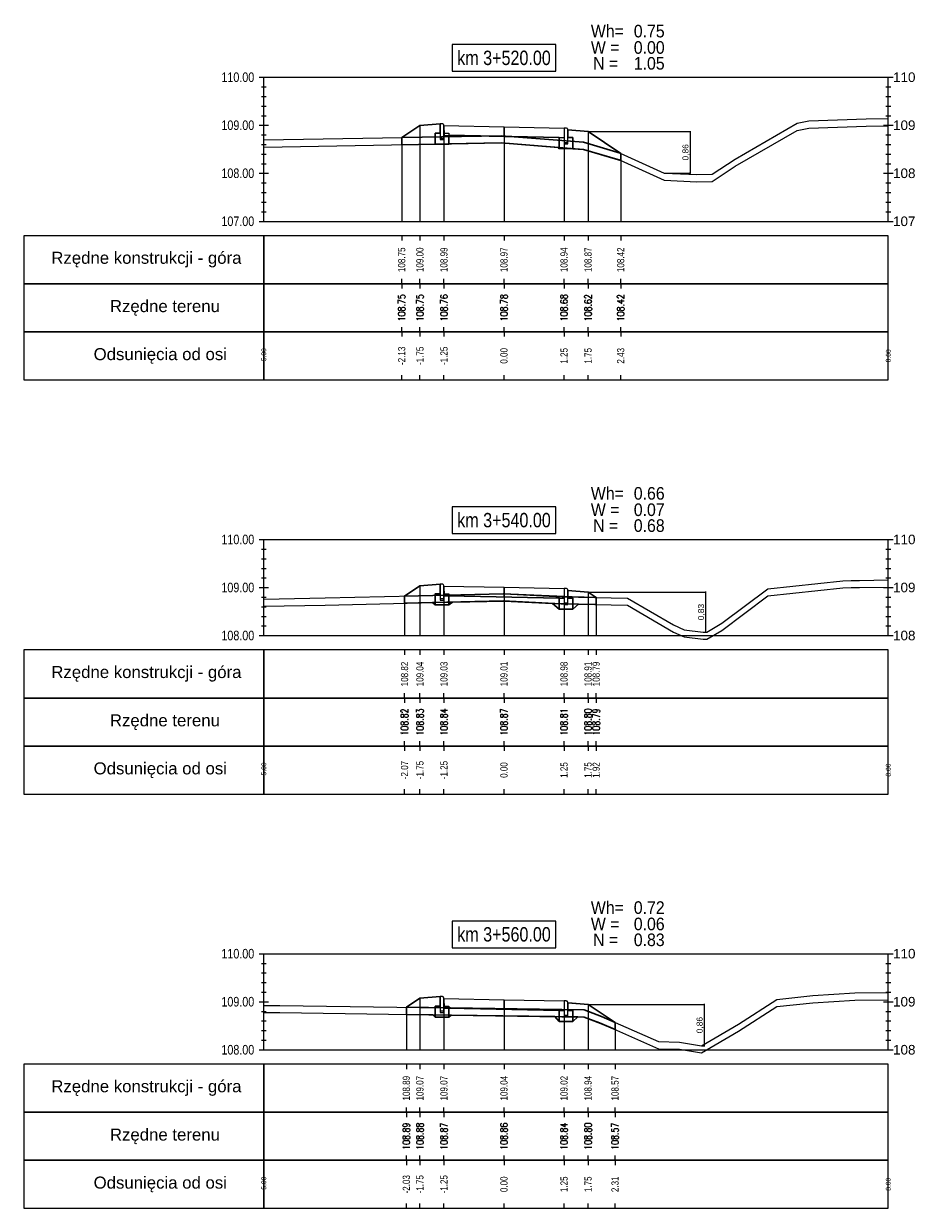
# Model space of a CAD drawing. Extents: x 7537626 to 7538805, y 5722894 to 5725486.
# Tile 94 of 105: x 7538682 to 7538700, y 5725386 to 5725411. Entities that reach past the tile are written whole.
import ezdxf

# ---------------------------------------------------------------- set-up
doc = ezdxf.new("R2010")
doc.units = 0
doc.header["$PDMODE"] = 35
doc.header["$PDSIZE"] = 0.3
for name, color, linetype in [('C-DROGI-PROFILE', 7, 'Continuous'), ('C-DROGI-PROFILE-ETYKIETY', 7, 'Continuous'), ('C-DROGI-PRZEKROJE-ETYKIETY', 7, 'Continuous'), ('C-POPRZECZKA-przekrój', 2, 'Continuous'), ('C-POPRZECZKA-widok', 1, 'Continuous')]:
    doc.layers.add(name, color=color, linetype=linetype)
for name, color, linetype, true_color in [('C-humus', 7, 'Continuous', 0x003df5), ('C-Teren', 7, 'Continuous', 0x008521), ('poprzeczki', 7, 'Continuous', 0x0000d6)]:
    doc.layers.add(name, color=color, linetype=linetype, true_color=true_color)
for name, color, linetype, lineweight, plot in [('D-1.pow. hum.', 7, 'Continuous', 30, False), ('D-2.wykop', 30, 'Continuous', 30, False), ('D-3.nasyp', 4, 'Continuous', 30, False)]:
    doc.layers.add(name, color=color, linetype=linetype, lineweight=lineweight, plot=plot)
doc.layers.add('D-roboty-ziemne-opis', color=2, linetype='Continuous', lineweight=30)
doc.styles.add('2mm08', font='arial.ttf', dxfattribs={"width": 0.8})
doc.styles.add('opis_50', font='arial.ttf', dxfattribs={"height": 0.125})
doc.styles.get("Standard").update_dxf_attribs({"font": 'arial.ttf'})
doc.dimstyles.new('OPIS_50', dxfattribs={"dimscale": 0.5, "dimtxt": 0.125, "dimasz": 0.25, "dimexe": 0.1, "dimexo": 0.15, "dimgap": 0.1, "dimtad": 1, "dimzin": 0, "dimtxsty": 'opis_50', "dimblk": 'ARCHTICK', "dimcen": 0.15, "dimdle": 0.1, "dimaunit": 2, "dimadec": 4, "dimazin": 0, "dimtfac": 1, "dimtmove": 0, "dimatfit": 3, "dimfxl": 1, "dimarcsym": 0})

# ---------------------------------------------------------------- blocks, each defined once
blk = doc.blocks.new('_ArchTick')
at = {"color": 0, "linetype": 'ByBlock', "const_width": 0.15}
blk.add_lwpolyline([(-0.5, -0.5), (0.5, 0.5)], dxfattribs=at)
blk = doc.blocks.new('*D171')
at = {"layer": 'Defpoints', "color": 0, "transparency": 16777216}
for p in [(7538693.675, 5725408.395), (7538695.261, 5725407.531), (7538695.799, 5725407.531)]:
    blk.add_point(p, dxfattribs=at)
at = {"layer": 'poprzeczki', "color": 0, "lineweight": -2, "transparency": 16777216}
for p, q in [((7538693.69, 5725408.395), (7538695.809, 5725408.395)), ((7538695.799, 5725408.405), (7538695.799, 5725407.521)), ((7538695.276, 5725407.531), (7538695.809, 5725407.531))]:
    blk.add_line(p, q, dxfattribs=at)
at = {"layer": 'poprzeczki', "color": 0, "lineweight": -2, "transparency": 16777216, "xscale": 0.025, "yscale": 0.025, "zscale": 0.025}
for p, rotation in [((7538695.799, 5725408.395), 90), ((7538695.799, 5725407.531), 270)]:
    blk.add_blockref('_ArchTick', p, dxfattribs=dict(at, rotation=rotation))
at = {"layer": 'poprzeczki', "color": 0, "transparency": 16777216, "insert": (7538695.714, 5725407.963), "char_height": 0.125, "attachment_point": 5, "rotation": 90, "style": 'opis_50'}
blk.add_mtext('0,86', dxfattribs=at)
blk = doc.blocks.new('*D172')
at = {"layer": 'Defpoints', "color": 0, "transparency": 16777216}
for p in [(7538693.675, 5725398.808), (7538696.108, 5725397.975), (7538696.123, 5725397.975)]:
    blk.add_point(p, dxfattribs=at)
at = {"layer": 'poprzeczki', "color": 0, "lineweight": -2, "transparency": 16777216}
for p, q in [((7538693.69, 5725398.808), (7538696.133, 5725398.808)), ((7538696.123, 5725398.818), (7538696.123, 5725397.965)), ((7538696.123, 5725397.975), (7538696.133, 5725397.975))]:
    blk.add_line(p, q, dxfattribs=at)
at = {"layer": 'poprzeczki', "color": 0, "lineweight": -2, "transparency": 16777216, "xscale": 0.025, "yscale": 0.025, "zscale": 0.025}
for p, rotation in [((7538696.123, 5725398.808), 90), ((7538696.123, 5725397.975), 270)]:
    blk.add_blockref('_ArchTick', p, dxfattribs=dict(at, rotation=rotation))
at = {"layer": 'poprzeczki', "color": 0, "transparency": 16777216, "insert": (7538696.038, 5725398.391), "char_height": 0.125, "attachment_point": 5, "rotation": 90, "style": 'opis_50'}
blk.add_mtext('0,83', dxfattribs=at)
blk = doc.blocks.new('*D173')
at = {"layer": 'Defpoints', "color": 0, "transparency": 16777216}
for p in [(7538693.675, 5725390.22), (7538696.038, 5725389.36), (7538696.093, 5725389.36)]:
    blk.add_point(p, dxfattribs=at)
at = {"layer": 'poprzeczki', "color": 0, "lineweight": -2, "transparency": 16777216}
for p, q in [((7538696.093, 5725390.23), (7538696.093, 5725389.35)), ((7538693.69, 5725390.22), (7538696.103, 5725390.22)), ((7538696.053, 5725389.36), (7538696.103, 5725389.36))]:
    blk.add_line(p, q, dxfattribs=at)
at = {"layer": 'poprzeczki', "color": 0, "lineweight": -2, "transparency": 16777216, "xscale": 0.025, "yscale": 0.025, "zscale": 0.025}
for p, rotation in [((7538696.093, 5725390.22), 90), ((7538696.093, 5725389.36), 270)]:
    blk.add_blockref('_ArchTick', p, dxfattribs=dict(at, rotation=rotation))
at = {"layer": 'poprzeczki', "color": 0, "transparency": 16777216, "insert": (7538696.008, 5725389.79), "char_height": 0.125, "attachment_point": 5, "rotation": 90, "style": 'opis_50'}
blk.add_mtext('0,86', dxfattribs=at)

msp = doc.modelspace()

# ---------------------------------------------------------------- linework, layer by layer
at = {"layer": 'C-DROGI-PROFILE', "color": 7, "linetype": 'Continuous', "lineweight": -3}
for p, q in [((7538689.795, 5725406.226), (7538689.795, 5725406.126)), ((7538690.175, 5725406.226), (7538690.175, 5725406.126)), ((7538690.675, 5725406.226), (7538690.675, 5725406.126)), ((7538691.925, 5725406.226), (7538691.925, 5725406.126)), ((7538693.175, 5725406.226), (7538693.175, 5725406.126)), ((7538693.675, 5725406.226), (7538693.675, 5725406.126)), ((7538694.355, 5725406.226), (7538694.355, 5725406.126)), ((7538689.795, 5725405.226), (7538689.795, 5725405.326)), ((7538690.175, 5725405.226), (7538690.175, 5725405.326)), ((7538690.675, 5725405.226), (7538690.675, 5725405.326)), ((7538691.925, 5725405.226), (7538691.925, 5725405.326)), ((7538693.175, 5725405.226), (7538693.175, 5725405.326)), ((7538693.675, 5725405.226), (7538693.675, 5725405.326)), ((7538694.355, 5725405.226), (7538694.355, 5725405.326)), ((7538689.795, 5725405.226), (7538689.795, 5725405.126)), ((7538690.175, 5725405.226), (7538690.175, 5725405.126)), ((7538690.675, 5725405.226), (7538690.675, 5725405.126)), ((7538691.925, 5725405.226), (7538691.925, 5725405.126)), ((7538693.175, 5725405.226), (7538693.175, 5725405.126)), ((7538693.675, 5725405.226), (7538693.675, 5725405.126)), ((7538694.355, 5725405.226), (7538694.355, 5725405.126)), ((7538689.795, 5725404.226), (7538689.795, 5725404.326)), ((7538690.175, 5725404.226), (7538690.175, 5725404.326)), ((7538690.675, 5725404.226), (7538690.675, 5725404.326)), ((7538691.925, 5725404.226), (7538691.925, 5725404.326)), ((7538693.175, 5725404.226), (7538693.175, 5725404.326)), ((7538693.675, 5725404.226), (7538693.675, 5725404.326)), ((7538694.355, 5725404.226), (7538694.355, 5725404.326)), ((7538689.795, 5725404.226), (7538689.795, 5725404.126)), ((7538690.175, 5725404.226), (7538690.175, 5725404.126)), ((7538690.675, 5725404.226), (7538690.675, 5725404.126)), ((7538691.925, 5725404.226), (7538691.925, 5725404.126)), ((7538693.175, 5725404.226), (7538693.175, 5725404.126)), ((7538693.675, 5725404.226), (7538693.675, 5725404.126)), ((7538694.355, 5725404.226), (7538694.355, 5725404.126)), ((7538689.795, 5725403.226), (7538689.795, 5725403.326)), ((7538690.175, 5725403.226), (7538690.175, 5725403.326)), ((7538690.675, 5725403.226), (7538690.675, 5725403.326)), ((7538691.925, 5725403.226), (7538691.925, 5725403.326)), ((7538693.175, 5725403.226), (7538693.175, 5725403.326)), ((7538693.675, 5725403.226), (7538693.675, 5725403.326)), ((7538694.355, 5725403.226), (7538694.355, 5725403.326)), ((7538689.855, 5725397.601), (7538689.855, 5725397.501)), ((7538690.175, 5725397.601), (7538690.175, 5725397.501)), ((7538690.675, 5725397.601), (7538690.675, 5725397.501)), ((7538691.925, 5725397.601), (7538691.925, 5725397.501)), ((7538693.175, 5725397.601), (7538693.175, 5725397.501)), ((7538693.675, 5725397.601), (7538693.675, 5725397.501)), ((7538693.844, 5725397.601), (7538693.844, 5725397.501)), ((7538689.855, 5725396.601), (7538689.855, 5725396.701)), ((7538690.175, 5725396.601), (7538690.175, 5725396.701)), ((7538690.675, 5725396.601), (7538690.675, 5725396.701)), ((7538691.925, 5725396.601), (7538691.925, 5725396.701)), ((7538693.175, 5725396.601), (7538693.175, 5725396.701)), ((7538693.675, 5725396.601), (7538693.675, 5725396.701)), ((7538693.844, 5725396.601), (7538693.844, 5725396.701)), ((7538689.855, 5725396.601), (7538689.855, 5725396.501)), ((7538690.175, 5725396.601), (7538690.175, 5725396.501)), ((7538690.675, 5725396.601), (7538690.675, 5725396.501)), ((7538691.925, 5725396.601), (7538691.925, 5725396.501)), ((7538693.175, 5725396.601), (7538693.175, 5725396.501)), ((7538693.675, 5725396.601), (7538693.675, 5725396.501)), ((7538693.844, 5725396.601), (7538693.844, 5725396.501)), ((7538689.855, 5725395.601), (7538689.855, 5725395.701)), ((7538690.175, 5725395.601), (7538690.175, 5725395.701)), ((7538690.675, 5725395.601), (7538690.675, 5725395.701)), ((7538691.925, 5725395.601), (7538691.925, 5725395.701)), ((7538693.175, 5725395.601), (7538693.175, 5725395.701)), ((7538693.675, 5725395.601), (7538693.675, 5725395.701)), ((7538693.844, 5725395.601), (7538693.844, 5725395.701)), ((7538689.855, 5725395.601), (7538689.855, 5725395.501)), ((7538690.175, 5725395.601), (7538690.175, 5725395.501)), ((7538690.675, 5725395.601), (7538690.675, 5725395.501)), ((7538691.925, 5725395.601), (7538691.925, 5725395.501)), ((7538693.175, 5725395.601), (7538693.175, 5725395.501)), ((7538693.675, 5725395.601), (7538693.675, 5725395.501)), ((7538693.844, 5725395.601), (7538693.844, 5725395.501)), ((7538689.855, 5725394.601), (7538689.855, 5725394.701)), ((7538690.175, 5725394.601), (7538690.175, 5725394.701)), ((7538690.675, 5725394.601), (7538690.675, 5725394.701)), ((7538691.925, 5725394.601), (7538691.925, 5725394.701)), ((7538693.175, 5725394.601), (7538693.175, 5725394.701)), ((7538693.675, 5725394.601), (7538693.675, 5725394.701)), ((7538693.844, 5725394.601), (7538693.844, 5725394.701)), ((7538689.892, 5725388.976), (7538689.892, 5725388.876)), ((7538690.175, 5725388.976), (7538690.175, 5725388.876)), ((7538690.675, 5725388.976), (7538690.675, 5725388.876)), ((7538691.925, 5725388.976), (7538691.925, 5725388.876)), ((7538693.175, 5725388.976), (7538693.175, 5725388.876)), ((7538693.675, 5725388.976), (7538693.675, 5725388.876)), ((7538694.237, 5725388.976), (7538694.237, 5725388.876)), ((7538689.892, 5725387.976), (7538689.892, 5725388.076)), ((7538690.175, 5725387.976), (7538690.175, 5725388.076)), ((7538690.675, 5725387.976), (7538690.675, 5725388.076)), ((7538691.925, 5725387.976), (7538691.925, 5725388.076)), ((7538693.175, 5725387.976), (7538693.175, 5725388.076)), ((7538693.675, 5725387.976), (7538693.675, 5725388.076)), ((7538694.237, 5725387.976), (7538694.237, 5725388.076)), ((7538689.892, 5725387.976), (7538689.892, 5725387.876)), ((7538690.175, 5725387.976), (7538690.175, 5725387.876)), ((7538690.675, 5725387.976), (7538690.675, 5725387.876)), ((7538691.925, 5725387.976), (7538691.925, 5725387.876)), ((7538693.175, 5725387.976), (7538693.175, 5725387.876)), ((7538693.675, 5725387.976), (7538693.675, 5725387.876)), ((7538694.237, 5725387.976), (7538694.237, 5725387.876)), ((7538689.892, 5725386.976), (7538689.892, 5725387.076)), ((7538690.175, 5725386.976), (7538690.175, 5725387.076)), ((7538690.675, 5725386.976), (7538690.675, 5725387.076)), ((7538691.925, 5725386.976), (7538691.925, 5725387.076)), ((7538693.175, 5725386.976), (7538693.175, 5725387.076)), ((7538693.675, 5725386.976), (7538693.675, 5725387.076)), ((7538694.237, 5725386.976), (7538694.237, 5725387.076)), ((7538689.892, 5725386.976), (7538689.892, 5725386.876)), ((7538690.175, 5725386.976), (7538690.175, 5725386.876)), ((7538690.675, 5725386.976), (7538690.675, 5725386.876)), ((7538691.925, 5725386.976), (7538691.925, 5725386.876)), ((7538693.175, 5725386.976), (7538693.175, 5725386.876)), ((7538693.675, 5725386.976), (7538693.675, 5725386.876)), ((7538694.237, 5725386.976), (7538694.237, 5725386.876)), ((7538689.892, 5725385.976), (7538689.892, 5725386.076)), ((7538690.175, 5725385.976), (7538690.175, 5725386.076)), ((7538690.675, 5725385.976), (7538690.675, 5725386.076)), ((7538691.925, 5725385.976), (7538691.925, 5725386.076)), ((7538693.175, 5725385.976), (7538693.175, 5725386.076)), ((7538693.675, 5725385.976), (7538693.675, 5725386.076)), ((7538694.237, 5725385.976), (7538694.237, 5725386.076))]:
    msp.add_line(p, q, dxfattribs=at)
at = {"layer": 'C-DROGI-PROFILE', "color": 1, "linetype": 'Continuous', "lineweight": -3}
for points in [[(7538686.925, 5725405.226), (7538686.925, 5725406.226), (7538681.925, 5725406.226), (7538681.925, 5725405.226)], [(7538686.925, 5725405.226), (7538699.925, 5725405.226), (7538699.925, 5725406.226), (7538686.925, 5725406.226)], [(7538686.925, 5725404.226), (7538686.925, 5725405.226), (7538681.925, 5725405.226), (7538681.925, 5725404.226)], [(7538686.925, 5725404.226), (7538699.925, 5725404.226), (7538699.925, 5725405.226), (7538686.925, 5725405.226)], [(7538686.925, 5725403.226), (7538686.925, 5725404.226), (7538681.925, 5725404.226), (7538681.925, 5725403.226)], [(7538686.925, 5725403.226), (7538699.925, 5725403.226), (7538699.925, 5725404.226), (7538686.925, 5725404.226)], [(7538686.925, 5725396.601), (7538686.925, 5725397.601), (7538681.925, 5725397.601), (7538681.925, 5725396.601)], [(7538686.925, 5725396.601), (7538699.925, 5725396.601), (7538699.925, 5725397.601), (7538686.925, 5725397.601)], [(7538686.925, 5725395.601), (7538686.925, 5725396.601), (7538681.925, 5725396.601), (7538681.925, 5725395.601)], [(7538686.925, 5725395.601), (7538699.925, 5725395.601), (7538699.925, 5725396.601), (7538686.925, 5725396.601)], [(7538686.925, 5725394.601), (7538686.925, 5725395.601), (7538681.925, 5725395.601), (7538681.925, 5725394.601)], [(7538686.925, 5725394.601), (7538699.925, 5725394.601), (7538699.925, 5725395.601), (7538686.925, 5725395.601)], [(7538686.925, 5725387.976), (7538686.925, 5725388.976), (7538681.925, 5725388.976), (7538681.925, 5725387.976)], [(7538686.925, 5725387.976), (7538699.925, 5725387.976), (7538699.925, 5725388.976), (7538686.925, 5725388.976)], [(7538686.925, 5725386.976), (7538686.925, 5725387.976), (7538681.925, 5725387.976), (7538681.925, 5725386.976)], [(7538686.925, 5725386.976), (7538699.925, 5725386.976), (7538699.925, 5725387.976), (7538686.925, 5725387.976)], [(7538686.925, 5725385.976), (7538686.925, 5725386.976), (7538681.925, 5725386.976), (7538681.925, 5725385.976)], [(7538686.925, 5725385.976), (7538699.925, 5725385.976), (7538699.925, 5725386.976), (7538686.925, 5725386.976)]]:
    msp.add_3dface(points, dxfattribs=at)
at = {"layer": 'C-DROGI-PRZEKROJE-ETYKIETY', "color": 1, "linetype": 'Continuous', "lineweight": -3}
for p, q in [((7538690.175, 5725408.525), (7538690.175, 5725406.526)), ((7538690.675, 5725408.519), (7538690.675, 5725406.526)), ((7538691.925, 5725408.494), (7538691.925, 5725406.526)), ((7538689.795, 5725408.271), (7538689.795, 5725406.526)), ((7538693.175, 5725408.469), (7538693.175, 5725406.526)), ((7538693.675, 5725408.395), (7538693.675, 5725406.526)), ((7538694.355, 5725407.942), (7538694.355, 5725406.526)), ((7538690.175, 5725398.938), (7538690.175, 5725397.901)), ((7538690.675, 5725398.931), (7538690.675, 5725397.901)), ((7538691.925, 5725398.906), (7538691.925, 5725397.901)), ((7538693.175, 5725398.881), (7538693.175, 5725397.901)), ((7538689.855, 5725398.724), (7538689.855, 5725397.901)), ((7538693.675, 5725398.808), (7538693.675, 5725397.901)), ((7538693.844, 5725398.695), (7538693.844, 5725397.901)), ((7538690.175, 5725390.35), (7538690.175, 5725389.276)), ((7538690.675, 5725390.344), (7538690.675, 5725389.276)), ((7538691.925, 5725390.319), (7538691.925, 5725389.276)), ((7538693.175, 5725390.294), (7538693.175, 5725389.276)), ((7538689.892, 5725390.162), (7538689.892, 5725389.276)), ((7538693.675, 5725390.22), (7538693.675, 5725389.276)), ((7538694.237, 5725389.846), (7538694.237, 5725389.276))]:
    msp.add_line(p, q, dxfattribs=at)
at = {"layer": 'C-humus'}
for p, q in [((7538698.274, 5725408.469), (7538699.467, 5725408.507)), ((7538699.467, 5725408.507), (7538699.925, 5725408.514)), ((7538696.74, 5725407.674), (7538698.025, 5725408.419)), ((7538698.025, 5725408.419), (7538698.274, 5725408.469)), ((7538686.925, 5725408.071), (7538691.864, 5725408.158)), ((7538691.864, 5725408.158), (7538693.583, 5725408.024)), ((7538693.583, 5725408.024), (7538694.341, 5725407.798)), ((7538694.341, 5725407.798), (7538695.261, 5725407.381)), ((7538696.262, 5725407.357), (7538696.74, 5725407.674)), ((7538695.261, 5725407.381), (7538695.94, 5725407.35)), ((7538695.94, 5725407.35), (7538696.262, 5725407.357)), ((7538697.421, 5725398.727), (7538698.98, 5725398.893)), ((7538698.98, 5725398.893), (7538699.15, 5725398.899)), ((7538699.15, 5725398.899), (7538699.326, 5725398.901)), ((7538699.326, 5725398.901), (7538699.925, 5725398.911)), ((7538688.203, 5725398.537), (7538691.908, 5725398.621)), ((7538691.908, 5725398.621), (7538691.925, 5725398.62)), ((7538691.925, 5725398.62), (7538693.136, 5725398.56)), ((7538696.457, 5725398.006), (7538697.421, 5725398.727)), ((7538686.925, 5725398.511), (7538688.203, 5725398.537)), ((7538693.136, 5725398.56), (7538694.494, 5725398.531)), ((7538694.494, 5725398.531), (7538695.457, 5725397.973)), ((7538695.457, 5725397.973), (7538695.677, 5725397.873)), ((7538695.677, 5725397.873), (7538696.069, 5725397.824)), ((7538696.147, 5725397.825), (7538696.457, 5725398.006)), ((7538696.069, 5725397.824), (7538696.147, 5725397.825)), ((7538697.608, 5725390.176), (7538698.351, 5725390.257)), ((7538698.351, 5725390.257), (7538699.226, 5725390.309)), ((7538699.226, 5725390.309), (7538699.925, 5725390.319)), ((7538686.925, 5725390.051), (7538687.26, 5725390.05)), ((7538687.26, 5725390.05), (7538693.593, 5725389.958)), ((7538696.805, 5725389.663), (7538697.608, 5725390.176)), ((7538693.593, 5725389.958), (7538693.952, 5725389.822)), ((7538693.952, 5725389.822), (7538695.141, 5725389.297)), ((7538696.038, 5725389.21), (7538696.805, 5725389.663)), ((7538695.141, 5725389.297), (7538695.578, 5725389.287)), ((7538695.578, 5725389.287), (7538696.038, 5725389.21))]:
    msp.add_line(p, q, dxfattribs=at)
at = {"layer": 'C-POPRZECZKA-przekrój', "color": 2, "linetype": 'Continuous', "lineweight": -3}
for p, q in [((7538689.795, 5725408.271), (7538690.175, 5725408.525)), ((7538690.175, 5725408.525), (7538690.595, 5725408.559)), ((7538690.635, 5725408.559), (7538690.595, 5725408.559)), ((7538690.595, 5725408.559), (7538690.595, 5725408.229)), ((7538690.641, 5725408.558), (7538690.635, 5725408.559)), ((7538690.649, 5725408.556), (7538690.641, 5725408.558)), ((7538690.658, 5725408.552), (7538690.649, 5725408.556)), ((7538690.664, 5725408.547), (7538690.658, 5725408.552)), ((7538690.668, 5725408.542), (7538690.664, 5725408.547)), ((7538690.672, 5725408.534), (7538690.668, 5725408.542)), ((7538690.675, 5725408.526), (7538690.672, 5725408.534)), ((7538690.675, 5725408.519), (7538690.675, 5725408.526)), ((7538690.675, 5725408.519), (7538691.925, 5725408.494)), ((7538690.675, 5725408.519), (7538690.676, 5725408.319)), ((7538690.675, 5725408.229), (7538690.675, 5725408.519)), ((7538690.675, 5725408.519), (7538690.675, 5725408.359)), ((7538691.925, 5725408.294), (7538691.925, 5725408.494)), ((7538691.925, 5725408.494), (7538693.175, 5725408.469)), ((7538690.495, 5725408.129), (7538690.495, 5725408.359)), ((7538690.495, 5725408.359), (7538690.595, 5725408.359)), ((7538690.595, 5725408.359), (7538690.595, 5725408.259)), ((7538690.595, 5725408.259), (7538690.675, 5725408.259)), ((7538690.675, 5725408.359), (7538690.775, 5725408.359)), ((7538690.676, 5725408.319), (7538691.925, 5725408.294)), ((7538690.775, 5725408.359), (7538690.775, 5725408.129)), ((7538691.925, 5725408.294), (7538693.174, 5725408.269)), ((7538693.075, 5725408.039), (7538693.075, 5725408.269)), ((7538693.075, 5725408.269), (7538693.175, 5725408.269)), ((7538693.175, 5725408.469), (7538693.174, 5725408.269)), ((7538693.215, 5725408.469), (7538693.175, 5725408.469)), ((7538693.175, 5725408.469), (7538693.175, 5725408.139)), ((7538693.175, 5725408.269), (7538693.175, 5725408.169)), ((7538693.221, 5725408.468), (7538693.215, 5725408.469)), ((7538693.229, 5725408.466), (7538693.221, 5725408.468)), ((7538693.238, 5725408.462), (7538693.229, 5725408.466)), ((7538693.244, 5725408.457), (7538693.238, 5725408.462)), ((7538693.248, 5725408.452), (7538693.244, 5725408.457)), ((7538693.252, 5725408.444), (7538693.248, 5725408.452)), ((7538693.255, 5725408.436), (7538693.252, 5725408.444)), ((7538693.255, 5725408.429), (7538693.255, 5725408.436)), ((7538693.255, 5725408.139), (7538693.255, 5725408.429)), ((7538693.255, 5725408.429), (7538693.255, 5725408.269)), ((7538693.255, 5725408.429), (7538693.675, 5725408.395)), ((7538693.255, 5725408.269), (7538693.355, 5725408.269)), ((7538693.355, 5725408.269), (7538693.355, 5725408.039)), ((7538693.675, 5725408.395), (7538694.355, 5725407.942)), ((7538690.775, 5725408.129), (7538690.495, 5725408.129)), ((7538690.595, 5725408.229), (7538690.675, 5725408.229)), ((7538693.355, 5725408.039), (7538693.075, 5725408.039)), ((7538693.175, 5725408.169), (7538693.255, 5725408.169)), ((7538693.175, 5725408.139), (7538693.255, 5725408.139)), ((7538689.855, 5725398.724), (7538690.175, 5725398.938)), ((7538690.175, 5725398.938), (7538690.595, 5725398.971)), ((7538690.635, 5725398.971), (7538690.595, 5725398.971)), ((7538690.595, 5725398.971), (7538690.595, 5725398.641)), ((7538690.641, 5725398.971), (7538690.635, 5725398.971)), ((7538690.649, 5725398.969), (7538690.641, 5725398.971)), ((7538690.658, 5725398.964), (7538690.649, 5725398.969)), ((7538690.664, 5725398.959), (7538690.658, 5725398.964)), ((7538690.668, 5725398.954), (7538690.664, 5725398.959)), ((7538690.672, 5725398.947), (7538690.668, 5725398.954)), ((7538690.675, 5725398.939), (7538690.672, 5725398.947)), ((7538690.675, 5725398.931), (7538690.675, 5725398.939)), ((7538690.675, 5725398.931), (7538691.925, 5725398.906)), ((7538690.675, 5725398.931), (7538690.676, 5725398.731)), ((7538690.675, 5725398.641), (7538690.675, 5725398.931)), ((7538690.675, 5725398.931), (7538690.675, 5725398.771)), ((7538691.925, 5725398.706), (7538691.925, 5725398.906)), ((7538691.925, 5725398.906), (7538693.175, 5725398.881)), ((7538693.175, 5725398.881), (7538693.174, 5725398.681)), ((7538693.215, 5725398.881), (7538693.175, 5725398.881)), ((7538693.175, 5725398.881), (7538693.175, 5725398.551)), ((7538693.221, 5725398.881), (7538693.215, 5725398.881)), ((7538693.229, 5725398.879), (7538693.221, 5725398.881)), ((7538693.238, 5725398.874), (7538693.229, 5725398.879)), ((7538693.244, 5725398.869), (7538693.238, 5725398.874)), ((7538693.248, 5725398.864), (7538693.244, 5725398.869)), ((7538693.252, 5725398.857), (7538693.248, 5725398.864)), ((7538693.255, 5725398.849), (7538693.252, 5725398.857)), ((7538690.495, 5725398.541), (7538690.495, 5725398.771)), ((7538690.495, 5725398.771), (7538690.595, 5725398.771)), ((7538690.595, 5725398.771), (7538690.595, 5725398.671)), ((7538690.595, 5725398.671), (7538690.675, 5725398.671)), ((7538690.595, 5725398.641), (7538690.675, 5725398.641)), ((7538690.675, 5725398.771), (7538690.775, 5725398.771)), ((7538690.676, 5725398.731), (7538691.925, 5725398.706)), ((7538690.775, 5725398.771), (7538690.775, 5725398.541)), ((7538691.925, 5725398.706), (7538693.174, 5725398.681)), ((7538693.075, 5725398.451), (7538693.075, 5725398.681)), ((7538693.075, 5725398.681), (7538693.175, 5725398.681)), ((7538693.175, 5725398.681), (7538693.175, 5725398.581)), ((7538693.255, 5725398.841), (7538693.255, 5725398.849)), ((7538693.255, 5725398.551), (7538693.255, 5725398.841)), ((7538693.255, 5725398.841), (7538693.255, 5725398.681)), ((7538693.255, 5725398.841), (7538693.675, 5725398.808)), ((7538693.255, 5725398.681), (7538693.355, 5725398.681)), ((7538693.355, 5725398.681), (7538693.355, 5725398.451)), ((7538693.675, 5725398.808), (7538693.844, 5725398.695)), ((7538690.775, 5725398.541), (7538690.495, 5725398.541)), ((7538693.355, 5725398.451), (7538693.075, 5725398.451)), ((7538693.175, 5725398.581), (7538693.255, 5725398.581)), ((7538693.175, 5725398.551), (7538693.255, 5725398.551)), ((7538689.892, 5725390.162), (7538690.175, 5725390.35)), ((7538690.175, 5725390.35), (7538690.595, 5725390.384)), ((7538690.635, 5725390.384), (7538690.595, 5725390.384)), ((7538690.595, 5725390.384), (7538690.595, 5725390.054)), ((7538690.641, 5725390.383), (7538690.635, 5725390.384)), ((7538690.649, 5725390.381), (7538690.641, 5725390.383)), ((7538690.658, 5725390.377), (7538690.649, 5725390.381)), ((7538690.664, 5725390.372), (7538690.658, 5725390.377)), ((7538690.668, 5725390.367), (7538690.664, 5725390.372)), ((7538690.672, 5725390.359), (7538690.668, 5725390.367)), ((7538690.675, 5725390.351), (7538690.672, 5725390.359)), ((7538690.675, 5725390.344), (7538690.675, 5725390.351)), ((7538690.675, 5725390.344), (7538691.925, 5725390.319)), ((7538690.675, 5725390.344), (7538690.676, 5725390.144)), ((7538690.675, 5725390.054), (7538690.675, 5725390.344)), ((7538690.675, 5725390.344), (7538690.675, 5725390.184)), ((7538691.925, 5725390.119), (7538691.925, 5725390.319)), ((7538691.925, 5725390.319), (7538693.175, 5725390.294)), ((7538693.175, 5725390.294), (7538693.174, 5725390.094)), ((7538693.215, 5725390.294), (7538693.175, 5725390.294)), ((7538693.175, 5725390.294), (7538693.175, 5725389.964)), ((7538693.221, 5725390.293), (7538693.215, 5725390.294)), ((7538693.229, 5725390.291), (7538693.221, 5725390.293)), ((7538693.238, 5725390.287), (7538693.229, 5725390.291)), ((7538693.244, 5725390.282), (7538693.238, 5725390.287)), ((7538693.248, 5725390.277), (7538693.244, 5725390.282)), ((7538693.252, 5725390.269), (7538693.248, 5725390.277)), ((7538693.255, 5725390.261), (7538693.252, 5725390.269)), ((7538693.255, 5725390.254), (7538693.255, 5725390.261)), ((7538693.255, 5725389.964), (7538693.255, 5725390.254)), ((7538693.255, 5725390.254), (7538693.255, 5725390.094)), ((7538693.255, 5725390.254), (7538693.675, 5725390.22)), ((7538690.495, 5725389.954), (7538690.495, 5725390.184)), ((7538690.495, 5725390.184), (7538690.595, 5725390.184)), ((7538690.595, 5725390.184), (7538690.595, 5725390.084)), ((7538690.595, 5725390.084), (7538690.675, 5725390.084)), ((7538690.595, 5725390.054), (7538690.675, 5725390.054)), ((7538690.675, 5725390.184), (7538690.775, 5725390.184)), ((7538690.676, 5725390.144), (7538691.925, 5725390.119)), ((7538690.775, 5725390.184), (7538690.775, 5725389.954)), ((7538691.925, 5725390.119), (7538693.174, 5725390.094)), ((7538693.075, 5725389.864), (7538693.075, 5725390.094)), ((7538693.075, 5725390.094), (7538693.175, 5725390.094)), ((7538693.175, 5725390.094), (7538693.175, 5725389.994)), ((7538693.175, 5725389.994), (7538693.255, 5725389.994)), ((7538693.255, 5725390.094), (7538693.355, 5725390.094)), ((7538693.355, 5725390.094), (7538693.355, 5725389.864)), ((7538693.675, 5725390.22), (7538694.237, 5725389.846)), ((7538690.775, 5725389.954), (7538690.495, 5725389.954)), ((7538693.355, 5725389.864), (7538693.075, 5725389.864)), ((7538693.175, 5725389.964), (7538693.255, 5725389.964))]:
    msp.add_line(p, q, dxfattribs=at)
at = {"layer": 'C-POPRZECZKA-widok', "color": 1, "linetype": 'Continuous', "lineweight": -3}
for p, q in [((7538686.825, 5725409.526), (7538700.025, 5725409.526)), ((7538686.925, 5725406.526), (7538686.925, 5725409.526)), ((7538699.925, 5725406.526), (7538699.925, 5725409.526)), ((7538686.875, 5725409.326), (7538686.975, 5725409.326)), ((7538699.875, 5725409.326), (7538699.975, 5725409.326)), ((7538686.875, 5725409.126), (7538686.975, 5725409.126)), ((7538699.875, 5725409.126), (7538699.975, 5725409.126)), ((7538686.875, 5725408.926), (7538686.975, 5725408.926)), ((7538686.875, 5725408.726), (7538686.975, 5725408.726)), ((7538699.875, 5725408.926), (7538699.975, 5725408.926)), ((7538699.875, 5725408.726), (7538699.975, 5725408.726)), ((7538686.825, 5725408.526), (7538687.025, 5725408.526)), ((7538686.875, 5725408.526), (7538686.975, 5725408.526)), ((7538699.825, 5725408.526), (7538700.025, 5725408.526)), ((7538699.875, 5725408.526), (7538699.975, 5725408.526)), ((7538686.875, 5725408.326), (7538686.975, 5725408.326)), ((7538699.875, 5725408.326), (7538699.975, 5725408.326)), ((7538686.875, 5725408.126), (7538686.975, 5725408.126)), ((7538699.875, 5725408.126), (7538699.975, 5725408.126)), ((7538686.875, 5725407.926), (7538686.975, 5725407.926)), ((7538699.875, 5725407.926), (7538699.975, 5725407.926)), ((7538686.825, 5725407.526), (7538687.025, 5725407.526)), ((7538686.875, 5725407.726), (7538686.975, 5725407.726)), ((7538686.875, 5725407.526), (7538686.975, 5725407.526)), ((7538699.825, 5725407.526), (7538700.025, 5725407.526)), ((7538699.875, 5725407.726), (7538699.975, 5725407.726)), ((7538699.875, 5725407.526), (7538699.975, 5725407.526)), ((7538686.875, 5725407.326), (7538686.975, 5725407.326)), ((7538699.875, 5725407.326), (7538699.975, 5725407.326)), ((7538686.875, 5725407.126), (7538686.975, 5725407.126)), ((7538699.875, 5725407.126), (7538699.975, 5725407.126)), ((7538686.875, 5725406.926), (7538686.975, 5725406.926)), ((7538699.875, 5725406.926), (7538699.975, 5725406.926)), ((7538686.825, 5725406.526), (7538700.025, 5725406.526)), ((7538686.875, 5725406.726), (7538686.975, 5725406.726)), ((7538699.875, 5725406.726), (7538699.975, 5725406.726)), ((7538686.825, 5725399.901), (7538700.025, 5725399.901)), ((7538686.925, 5725397.901), (7538686.925, 5725399.901)), ((7538699.925, 5725397.901), (7538699.925, 5725399.901)), ((7538686.875, 5725399.701), (7538686.975, 5725399.701)), ((7538699.875, 5725399.701), (7538699.975, 5725399.701)), ((7538686.875, 5725399.501), (7538686.975, 5725399.501)), ((7538699.875, 5725399.501), (7538699.975, 5725399.501)), ((7538686.875, 5725399.301), (7538686.975, 5725399.301)), ((7538699.875, 5725399.301), (7538699.975, 5725399.301)), ((7538686.825, 5725398.901), (7538687.025, 5725398.901)), ((7538686.875, 5725399.101), (7538686.975, 5725399.101)), ((7538686.875, 5725398.901), (7538686.975, 5725398.901)), ((7538699.825, 5725398.901), (7538700.025, 5725398.901)), ((7538699.875, 5725399.101), (7538699.975, 5725399.101)), ((7538699.875, 5725398.901), (7538699.975, 5725398.901)), ((7538686.875, 5725398.701), (7538686.975, 5725398.701)), ((7538699.875, 5725398.701), (7538699.975, 5725398.701)), ((7538686.875, 5725398.501), (7538686.975, 5725398.501)), ((7538699.875, 5725398.501), (7538699.975, 5725398.501)), ((7538686.875, 5725398.301), (7538686.975, 5725398.301)), ((7538699.875, 5725398.301), (7538699.975, 5725398.301)), ((7538686.825, 5725397.901), (7538700.025, 5725397.901)), ((7538686.875, 5725398.101), (7538686.975, 5725398.101)), ((7538699.875, 5725398.101), (7538699.975, 5725398.101)), ((7538686.825, 5725391.276), (7538700.025, 5725391.276)), ((7538686.925, 5725389.276), (7538686.925, 5725391.276)), ((7538699.925, 5725389.276), (7538699.925, 5725391.276)), ((7538686.875, 5725391.076), (7538686.975, 5725391.076)), ((7538699.875, 5725391.076), (7538699.975, 5725391.076)), ((7538686.875, 5725390.876), (7538686.975, 5725390.876)), ((7538699.875, 5725390.876), (7538699.975, 5725390.876)), ((7538686.875, 5725390.676), (7538686.975, 5725390.676)), ((7538686.875, 5725390.476), (7538686.975, 5725390.476)), ((7538699.875, 5725390.676), (7538699.975, 5725390.676)), ((7538699.875, 5725390.476), (7538699.975, 5725390.476)), ((7538686.825, 5725390.276), (7538687.025, 5725390.276)), ((7538686.875, 5725390.276), (7538686.975, 5725390.276)), ((7538699.825, 5725390.276), (7538700.025, 5725390.276)), ((7538699.875, 5725390.276), (7538699.975, 5725390.276)), ((7538686.875, 5725390.076), (7538686.975, 5725390.076)), ((7538699.875, 5725390.076), (7538699.975, 5725390.076)), ((7538686.875, 5725389.876), (7538686.975, 5725389.876)), ((7538699.875, 5725389.876), (7538699.975, 5725389.876)), ((7538686.875, 5725389.676), (7538686.975, 5725389.676)), ((7538699.875, 5725389.676), (7538699.975, 5725389.676)), ((7538686.825, 5725389.276), (7538700.025, 5725389.276)), ((7538686.875, 5725389.476), (7538686.975, 5725389.476)), ((7538699.875, 5725389.476), (7538699.975, 5725389.476))]:
    msp.add_line(p, q, dxfattribs=at)
at = {"layer": 'C-POPRZECZKA-widok', "color": 3, "linetype": 'Continuous', "lineweight": -3}
for points in [[(7538690.845, 5725409.651), (7538693.005, 5725409.651), (7538693.005, 5725410.207), (7538690.845, 5725410.207)], [(7538690.845, 5725400.026), (7538693.005, 5725400.026), (7538693.005, 5725400.582), (7538690.845, 5725400.582)], [(7538690.845, 5725391.401), (7538693.005, 5725391.401), (7538693.005, 5725391.957), (7538690.845, 5725391.957)]]:
    msp.add_3dface(points, dxfattribs=at)
at = {"layer": 'C-Teren'}
for p, q in [((7538696.74, 5725407.824), (7538698.025, 5725408.569)), ((7538698.025, 5725408.569), (7538698.274, 5725408.619)), ((7538698.274, 5725408.619), (7538699.467, 5725408.657)), ((7538699.467, 5725408.657), (7538699.925, 5725408.664)), ((7538686.925, 5725408.221), (7538691.864, 5725408.308)), ((7538691.864, 5725408.308), (7538693.583, 5725408.174)), ((7538693.583, 5725408.174), (7538694.341, 5725407.948)), ((7538694.341, 5725407.948), (7538695.261, 5725407.531)), ((7538696.262, 5725407.507), (7538696.74, 5725407.824)), ((7538695.261, 5725407.531), (7538695.94, 5725407.5)), ((7538695.94, 5725407.5), (7538696.262, 5725407.507)), ((7538696.457, 5725398.156), (7538697.421, 5725398.877)), ((7538697.421, 5725398.877), (7538698.98, 5725399.043)), ((7538698.98, 5725399.043), (7538699.15, 5725399.049)), ((7538699.15, 5725399.049), (7538699.326, 5725399.051)), ((7538699.326, 5725399.051), (7538699.925, 5725399.061)), ((7538686.925, 5725398.661), (7538688.203, 5725398.687)), ((7538688.203, 5725398.687), (7538691.908, 5725398.771)), ((7538691.908, 5725398.771), (7538691.925, 5725398.77)), ((7538691.925, 5725398.77), (7538693.136, 5725398.71)), ((7538693.136, 5725398.71), (7538694.494, 5725398.681)), ((7538694.494, 5725398.681), (7538695.457, 5725398.123)), ((7538695.457, 5725398.123), (7538695.677, 5725398.023)), ((7538696.147, 5725397.975), (7538696.457, 5725398.156)), ((7538695.677, 5725398.023), (7538696.069, 5725397.974)), ((7538696.069, 5725397.974), (7538696.147, 5725397.975)), ((7538696.805, 5725389.813), (7538697.608, 5725390.326)), ((7538697.608, 5725390.326), (7538698.351, 5725390.407)), ((7538698.351, 5725390.407), (7538699.226, 5725390.459)), ((7538699.226, 5725390.459), (7538699.925, 5725390.469)), ((7538686.925, 5725390.201), (7538687.26, 5725390.2)), ((7538687.26, 5725390.2), (7538693.593, 5725390.108)), ((7538693.593, 5725390.108), (7538693.952, 5725389.972)), ((7538693.952, 5725389.972), (7538695.141, 5725389.447)), ((7538696.038, 5725389.36), (7538696.805, 5725389.813)), ((7538695.141, 5725389.447), (7538695.578, 5725389.437)), ((7538695.578, 5725389.437), (7538696.038, 5725389.36))]:
    msp.add_line(p, q, dxfattribs=at)
at = {"layer": 'D-1.pow. hum.'}
for points in [[(7538689.795, 5725408.271), (7538689.795, 5725408.121), (7538691.864, 5725408.158), (7538693.583, 5725408.024), (7538694.341, 5725407.798), (7538694.355, 5725407.794), (7538694.355, 5725407.942), (7538694.341, 5725407.948), (7538693.583, 5725408.174), (7538691.864, 5725408.308), (7538689.795, 5725408.271)], [(7538689.855, 5725398.724), (7538689.855, 5725398.574), (7538691.908, 5725398.621), (7538693.112, 5725398.561), (7538693.844, 5725398.545), (7538693.844, 5725398.695), (7538693.345, 5725398.706), (7538691.908, 5725398.771), (7538689.855, 5725398.724)], [(7538689.892, 5725390.162), (7538689.892, 5725390.012), (7538693.593, 5725389.958), (7538693.941, 5725389.826), (7538694.237, 5725389.696), (7538694.237, 5725389.846), (7538693.952, 5725389.972), (7538693.593, 5725390.108), (7538691.269, 5725390.142), (7538689.892, 5725390.162)]]:
    msp.add_lwpolyline(points, dxfattribs=at)
at = {"layer": 'D-2.wykop'}
for points in [[(7538690.439, 5725398.588), (7538690.495, 5725398.541), (7538690.775, 5725398.541), (7538690.853, 5725398.597), (7538690.439, 5725398.588)], [(7538692.934, 5725398.57), (7538693.075, 5725398.451), (7538693.355, 5725398.451), (7538693.478, 5725398.553), (7538692.934, 5725398.57)], [(7538690.444, 5725390.004), (7538690.495, 5725389.954), (7538690.775, 5725389.954), (7538690.828, 5725389.998), (7538690.444, 5725390.004)], [(7538692.981, 5725389.967), (7538693.075, 5725389.864), (7538693.355, 5725389.864), (7538693.465, 5725389.96), (7538692.981, 5725389.967)]]:
    msp.add_lwpolyline(points, dxfattribs=at)
at = {"layer": 'D-3.nasyp'}
for points in [[(7538690.495, 5725408.134), (7538690.495, 5725408.359), (7538690.595, 5725408.359), (7538690.595, 5725408.559), (7538690.175, 5725408.525), (7538689.795, 5725408.271), (7538689.795, 5725408.121), (7538690.495, 5725408.134)], [(7538690.775, 5725408.317), (7538690.778, 5725408.139), (7538691.864, 5725408.158), (7538693.053, 5725408.065), (7538693.075, 5725408.039), (7538693.075, 5725408.271), (7538690.775, 5725408.317)], [(7538693.255, 5725408.429), (7538693.255, 5725408.269), (7538693.355, 5725408.269), (7538693.355, 5725408.039), (7538693.583, 5725408.024), (7538694.355, 5725407.794), (7538694.355, 5725407.942), (7538693.675, 5725408.395), (7538693.255, 5725408.429)], [(7538690.495, 5725398.541), (7538690.495, 5725398.771), (7538690.595, 5725398.771), (7538690.595, 5725398.971), (7538690.175, 5725398.938), (7538689.855, 5725398.724), (7538689.855, 5725398.574), (7538690.439, 5725398.588), (7538690.495, 5725398.541)], [(7538690.775, 5725398.729), (7538690.775, 5725398.541), (7538690.853, 5725398.597), (7538691.925, 5725398.62), (7538692.934, 5725398.57), (7538693.075, 5725398.451), (7538693.075, 5725398.683), (7538690.775, 5725398.729)], [(7538693.255, 5725398.841), (7538693.255, 5725398.681), (7538693.355, 5725398.681), (7538693.355, 5725398.451), (7538693.478, 5725398.553), (7538693.844, 5725398.545), (7538693.844, 5725398.695), (7538693.675, 5725398.808), (7538693.255, 5725398.841)], [(7538690.495, 5725389.954), (7538690.495, 5725390.184), (7538690.595, 5725390.184), (7538690.595, 5725390.384), (7538690.175, 5725390.35), (7538689.892, 5725390.162), (7538689.892, 5725390.012), (7538690.444, 5725390.004), (7538690.495, 5725389.954)], [(7538693.255, 5725390.254), (7538693.255, 5725390.094), (7538693.355, 5725390.094), (7538693.355, 5725389.864), (7538693.465, 5725389.96), (7538693.593, 5725389.958), (7538693.912, 5725389.837), (7538694.237, 5725389.696), (7538694.237, 5725389.846), (7538693.675, 5725390.22), (7538693.258, 5725390.254)], [(7538690.775, 5725390.142), (7538690.775, 5725389.954), (7538690.828, 5725389.998), (7538692.981, 5725389.967), (7538693.075, 5725389.864), (7538693.075, 5725390.094), (7538690.775, 5725390.142)]]:
    msp.add_lwpolyline(points, dxfattribs=at)

# ---------------------------------------------------------------- texts
at = {"layer": 'C-DROGI-PROFILE', "color": 2}
for s, p in [('Rzędne konstrukcji - góra', (7538682.5, 5725405.642)), ('Rzędne terenu', (7538683.72, 5725404.636)), ('Odsunięcia od osi', (7538683.381, 5725403.636)), ('Rzędne konstrukcji - góra', (7538682.5, 5725397.017)), ('Rzędne terenu', (7538683.72, 5725396.011)), ('Odsunięcia od osi', (7538683.381, 5725395.011)), ('Rzędne konstrukcji - góra', (7538682.5, 5725388.392)), ('Rzędne terenu', (7538683.72, 5725387.386)), ('Odsunięcia od osi', (7538683.381, 5725386.386))]:
    msp.add_text(s, height=0.25, dxfattribs=at).set_placement(p)
at = {"layer": 'C-DROGI-PROFILE-ETYKIETY', "color": 1, "linetype": 'Continuous', "lineweight": -3, "char_height": 0.15, "attachment_point": 5, "rotation": 90, "style": '2mm08'}
for s, insert in [('108.75', (7538689.795, 5725405.726)), ('109.00', (7538690.175, 5725405.726)), ('108.99', (7538690.675, 5725405.726)), ('108.97', (7538691.925, 5725405.726)), ('108.94', (7538693.175, 5725405.726)), ('108.87', (7538693.675, 5725405.726)), ('108.42', (7538694.355, 5725405.726)), ('{\\Fsimplex.shx|c238;108.75}', (7538689.795, 5725404.726)), ('{\\Fsimplex.shx|c238;108.75}', (7538690.175, 5725404.726)), ('{\\Fsimplex.shx|c238;108.76}', (7538690.675, 5725404.726)), ('{\\Fsimplex.shx|c238;108.78}', (7538691.925, 5725404.726)), ('{\\Fsimplex.shx|c238;108.68}', (7538693.175, 5725404.726)), ('{\\Fsimplex.shx|c238;108.62}', (7538693.675, 5725404.726)), ('{\\Fsimplex.shx|c238;108.42}', (7538694.355, 5725404.726)), ('-2.13', (7538689.795, 5725403.726)), ('-1.75', (7538690.175, 5725403.726)), ('-1.25', (7538690.675, 5725403.726)), ('0.00', (7538691.925, 5725403.726)), ('1.25', (7538693.175, 5725403.726)), ('1.75', (7538693.675, 5725403.726)), ('2.43', (7538694.355, 5725403.726)), ('108.82', (7538689.855, 5725397.101)), ('109.04', (7538690.175, 5725397.101)), ('109.03', (7538690.675, 5725397.101)), ('109.01', (7538691.925, 5725397.101)), ('108.98', (7538693.175, 5725397.101)), ('108.91', (7538693.675, 5725397.101)), ('108.79', (7538693.844, 5725397.101)), ('{\\Fsimplex.shx|c238;108.82}', (7538689.855, 5725396.101)), ('{\\Fsimplex.shx|c238;108.83}', (7538690.175, 5725396.101)), ('{\\Fsimplex.shx|c238;108.84}', (7538690.675, 5725396.101)), ('{\\Fsimplex.shx|c238;108.87}', (7538691.925, 5725396.101)), ('{\\Fsimplex.shx|c238;108.81}', (7538693.175, 5725396.101)), ('{\\Fsimplex.shx|c238;108.80}', (7538693.675, 5725396.101)), ('{\\Fsimplex.shx|c238;108.79}', (7538693.844, 5725396.101)), ('-2.07', (7538689.855, 5725395.101)), ('-1.75', (7538690.175, 5725395.101)), ('-1.25', (7538690.675, 5725395.101)), ('0.00', (7538691.925, 5725395.101)), ('1.25', (7538693.175, 5725395.101)), ('1.75', (7538693.675, 5725395.101)), ('1.92', (7538693.844, 5725395.101)), ('108.89', (7538689.892, 5725388.476)), ('109.07', (7538690.175, 5725388.476)), ('109.07', (7538690.675, 5725388.476)), ('109.04', (7538691.925, 5725388.476)), ('109.02', (7538693.175, 5725388.476)), ('108.94', (7538693.675, 5725388.476)), ('108.57', (7538694.237, 5725388.476)), ('{\\Fsimplex.shx|c238;108.89}', (7538689.892, 5725387.476)), ('{\\Fsimplex.shx|c238;108.88}', (7538690.175, 5725387.476)), ('{\\Fsimplex.shx|c238;108.87}', (7538690.675, 5725387.476)), ('{\\Fsimplex.shx|c238;108.86}', (7538691.925, 5725387.476)), ('{\\Fsimplex.shx|c238;108.84}', (7538693.175, 5725387.476)), ('{\\Fsimplex.shx|c238;108.80}', (7538693.675, 5725387.476)), ('{\\Fsimplex.shx|c238;108.57}', (7538694.237, 5725387.476)), ('-2.03', (7538689.892, 5725386.476)), ('-1.75', (7538690.175, 5725386.476)), ('-1.25', (7538690.675, 5725386.476)), ('0.00', (7538691.925, 5725386.476)), ('1.25', (7538693.175, 5725386.476)), ('1.75', (7538693.675, 5725386.476)), ('2.31', (7538694.237, 5725386.476))]:
    msp.add_mtext(s, dxfattribs=dict(at, insert=insert))
at = {"layer": 'C-DROGI-PROFILE-ETYKIETY', "color": 7, "linetype": 'Continuous', "lineweight": -3, "char_height": 0.1, "attachment_point": 5, "rotation": 90, "style": '2mm08'}
for s, insert in [('-5.00', (7538686.925, 5725403.726)), ('8.00', (7538699.925, 5725403.726)), ('-5.00', (7538686.925, 5725395.101)), ('8.00', (7538699.925, 5725395.101)), ('-5.00', (7538686.925, 5725386.476)), ('8.00', (7538699.925, 5725386.476))]:
    msp.add_mtext(s, dxfattribs=dict(at, insert=insert))
at = {"layer": 'C-POPRZECZKA-widok', "color": 3, "linetype": 'Continuous', "lineweight": -3, "char_height": 0.3, "attachment_point": 8, "style": '2mm08'}
for s, insert in [('km 3+520.00', (7538691.925, 5725409.776)), ('km 3+540.00', (7538691.925, 5725400.151)), ('km 3+560.00', (7538691.925, 5725391.526))]:
    msp.add_mtext(s, dxfattribs=dict(at, insert=insert))
at = {"layer": 'C-POPRZECZKA-widok', "color": 1, "linetype": 'Continuous', "lineweight": -3, "char_height": 0.2, "attachment_point": 6, "style": '2mm08'}
for s, insert in [('110.00', (7538686.725, 5725409.526)), ('109.00', (7538686.725, 5725408.526)), ('108.00', (7538686.725, 5725407.526)), ('107.00', (7538686.725, 5725406.526)), ('110.00', (7538686.725, 5725399.901)), ('109.00', (7538686.725, 5725398.901)), ('108.00', (7538686.725, 5725397.901)), ('110.00', (7538686.725, 5725391.276)), ('109.00', (7538686.725, 5725390.276)), ('108.00', (7538686.725, 5725389.276))]:
    msp.add_mtext(s, dxfattribs=dict(at, insert=insert))
at = {"layer": 'C-POPRZECZKA-widok', "color": 1, "linetype": 'Continuous', "lineweight": -3, "char_height": 0.2, "attachment_point": 4}
for s, insert in [('110', (7538700.025, 5725409.526)), ('109', (7538700.025, 5725408.526)), ('108', (7538700.025, 5725407.526)), ('107', (7538700.025, 5725406.526)), ('110', (7538700.025, 5725399.901)), ('109', (7538700.025, 5725398.901)), ('108', (7538700.025, 5725397.901)), ('110', (7538700.025, 5725391.276)), ('109', (7538700.025, 5725390.276)), ('108', (7538700.025, 5725389.276))]:
    msp.add_mtext(s, dxfattribs=dict(at, insert=insert))
at = {"layer": 'D-roboty-ziemne-opis', "lineweight": 25, "width": 0.9}
for s, p in [('Wh=', (7538693.733, 5725410.356)), ('0.75', (7538694.627, 5725410.356)), ('W =', (7538693.733, 5725410.015)), ('0.00', (7538694.627, 5725410.015)), ('N =', (7538693.781, 5725409.685)), ('1.05', (7538694.627, 5725409.685)), ('Wh=', (7538693.733, 5725400.731)), ('0.66', (7538694.627, 5725400.731)), ('W =', (7538693.733, 5725400.39)), ('0.07', (7538694.627, 5725400.39)), ('N =', (7538693.781, 5725400.06)), ('0.68', (7538694.627, 5725400.06)), ('Wh=', (7538693.733, 5725392.106)), ('0.72', (7538694.627, 5725392.106)), ('W =', (7538693.733, 5725391.765)), ('0.06', (7538694.627, 5725391.765)), ('N =', (7538693.781, 5725391.435)), ('0.83', (7538694.627, 5725391.435))]:
    msp.add_text(s, height=0.2625, dxfattribs=at).set_placement(p)

# ---------------------------------------------------------------- dimensions: what is measured, and where the dimension line sits
at = {"layer": 'poprzeczki'}
for base, p1, p2, picture, middle in [((7538695.799, 5725407.531), (7538693.675, 5725408.395), (7538695.261, 5725407.531), '*D171', (7538695.714, 5725407.963)), ((7538696.123, 5725397.975), (7538693.675, 5725398.808), (7538696.108, 5725397.975), '*D172', (7538696.038, 5725398.391)), ((7538696.093, 5725389.36), (7538693.675, 5725390.22), (7538696.038, 5725389.36), '*D173', (7538696.008, 5725389.79))]:
    dim = msp.add_linear_dim(base=base, p1=p1, p2=p2, angle=90, dimstyle='OPIS_50', override={"dimscale": 0.1}, dxfattribs=at)
    dim.commit()
    dim.dimension.update_dxf_attribs({"geometry": picture, "text_midpoint": middle})

doc.saveas('drawing.dxf')
